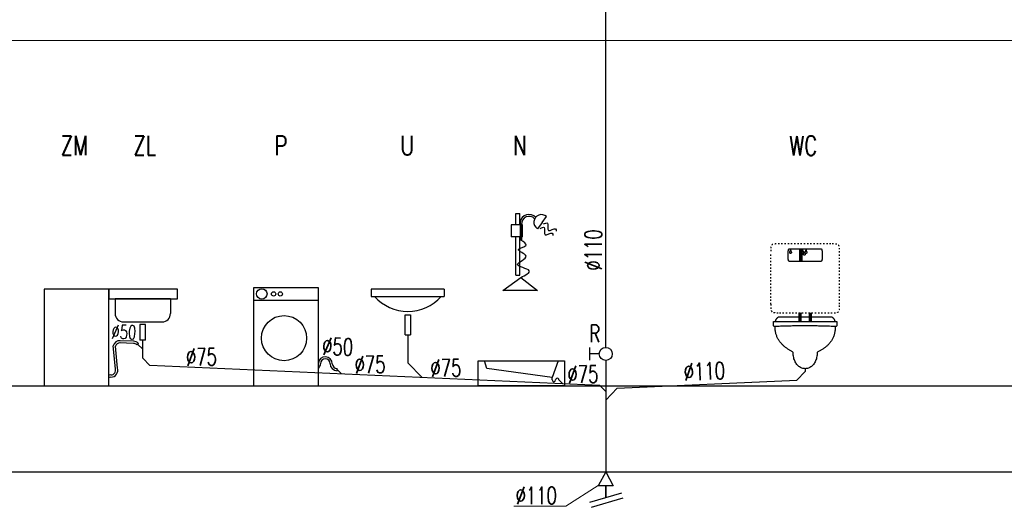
# Model space of a CAD drawing. Extents: x -220312 to -8310, y -91840 to 81907.
# Tile 117 of 128: x -86254 to -77089, y -44481 to -39949. Entities that reach past the tile are written whole.
import ezdxf

# ---------------------------------------------------------------- set-up
doc = ezdxf.new("R2010")
doc.units = 0
doc.header["$MEASUREMENT"] = 0
doc.linetypes.add('ACAD_ISO03W100', pattern=[30, 12, -18])
for name, color, linetype in [('#armatura', 7, 'Continuous'), ('_opis', 3, 'Continuous'), ('_TABELA', 7, 'Continuous')]:
    doc.layers.add(name, color=color, linetype=linetype)
for name, color, linetype, lineweight in [('#kan.san', 34, 'Continuous', 30), ('#ks', 34, 'Continuous', 30), ('IS_Kanalizacja_sanitarna_grawitacyjna', 34, 'ACAD_ISO03W100', 30), ('Istniejące stropy_Nr_Pióra__5', 7, 'Continuous', 13)]:
    doc.layers.add(name, color=color, linetype=linetype, lineweight=lineweight)
doc.styles.add('ROMANS', font='romans.shx', dxfattribs={"width": 0.85, "height": 0.11})

msp = doc.modelspace()

# ---------------------------------------------------------------- linework, layer by layer
at = {"layer": '#armatura', "color": 3, "linetype": 'Continuous', "ltscale": 0.5}
for p, q in [((-81634.9, -41856.4), (-81634.9, -41750.7)), ((-81634.9, -41750.7), (-81600.2, -41750.7)), ((-81600.2, -41856.4), (-81600.2, -41750.7)), ((-81391.9, -41835.3), (-81349.1, -41779.2)), ((-81573.2, -41856.4), (-81678.5, -41856.4)), ((-81678.5, -41856.4), (-81678.5, -41966.1)), ((-81595.2, -41829.9), (-81595.2, -41999.4)), ((-81582.4, -41852.8), (-81582.4, -41999.4)), ((-81573.2, -41966.1), (-81573.2, -41856.4)), ((-81391.9, -41835.3), (-81434.7, -41891.3)), ((-81573.2, -41966.1), (-81678.5, -41966.1)), ((-81634.9, -42322.6), (-81634.9, -41966.1)), ((-81600.2, -42322.6), (-81600.2, -41966.1)), ((-81582.4, -41999.4), (-81595.2, -41999.4)), ((-81634.9, -42322.6), (-81600.2, -42322.6)), ((-81756.4, -42465.2), (-81589.9, -42345.8)), ((-81589.9, -42345.8), (-81433.6, -42465.2)), ((-81433.6, -42465.2), (-81756.4, -42465.2))]:
    msp.add_line(p, q, dxfattribs=at)
at = {"layer": '#armatura', "color": 3, "ltscale": 0.008}
for p, q in [((-84786.3, -42452.5), (-85425.4, -42452.5)), ((-85425.4, -42452.5), (-85425.4, -42543.6)), ((-84786.3, -42543.6), (-84786.3, -42452.5)), ((-82303.1, -42452.5), (-82983.5, -42452.5)), ((-82983.5, -42452.5), (-82983.5, -42522.2)), ((-82983.5, -42522.2), (-82303.1, -42522.2)), ((-82303.1, -42452.5), (-82303.1, -42522.2)), ((-85425.4, -42543.6), (-84786.3, -42543.6)), ((-84850.8, -42543.6), (-85365.6, -42543.6)), ((-85365.6, -42543.6), (-85365.6, -42681)), ((-84850.8, -42543.6), (-84850.8, -42681)), ((-82666.4, -42879.4), (-82666.4, -42692)), ((-82666.4, -42692), (-82614.9, -42692)), ((-82614.9, -42692), (-82614.9, -42879.4)), ((-85288.6, -42758), (-84927.7, -42758)), ((-85134.3, -42781.1), (-85134.3, -42926.8)), ((-85082.7, -42781.1), (-85134.3, -42781.1)), ((-85082.7, -42926.8), (-85082.7, -42781.1)), ((-82666.4, -42879.4), (-82614.9, -42879.4)), ((-85082.7, -42926.8), (-85134.3, -42926.8))]:
    msp.add_line(p, q, dxfattribs=at)
at = {"layer": '#armatura', "color": 3}
for p, q in [((-83473.7, -42559.7), (-84078.5, -42559.7)), ((-85191.8, -42937.7), (-85325.7, -42933.2)), ((-85195.7, -42958), (-85325.5, -42953.7)), ((-85148.6, -42957.9), (-85163, -42972.3)), ((-85362.7, -43193.2), (-85382.9, -42980.9)), ((-85343.3, -43186.9), (-85362.4, -42983.1)), ((-83299.7, -43211.4), (-83299.7, -43191)), ((-81296.9, -43298.1), (-81296.9, -43275.1))]:
    msp.add_line(p, q, dxfattribs=at)
at = {"layer": '#armatura', "color": 3, "ltscale": 0.008}
msp.add_lwpolyline([(-85425.4, -42452.5), (-86025.4, -42452.5), (-86025.4, -43352.5), (-85425.4, -43352.5)], close=True, dxfattribs=at)
at = {"layer": '#armatura', "color": 3}
msp.add_lwpolyline([(-84078.5, -43352.5), (-83473.7, -43352.5), (-83473.7, -42440.8), (-84078.5, -42440.8)], close=True, dxfattribs=at)
at = {"layer": '#armatura', "color": 3, "linetype": 'Continuous', "ltscale": 0.5}
for points in [[(-81182.4, -43352.5), (-81987.3, -43352.5), (-81987.3, -43120.2), (-81182.4, -43120.2)], [(-81296.9, -43275.1), (-81906.5, -43190.9), (-81926.7, -43120.2), (-81243, -43120.2)]]:
    msp.add_lwpolyline(points, close=True, dxfattribs=at)
at = {"layer": '#armatura', "color": 3}
for centre, radius in [((-84000.4, -42497.6), 48.5), ((-83890.5, -42497.6), 19.6), ((-83828.2, -42497.6), 19.6), ((-83793, -42908.9), 209.9)]:
    msp.add_circle(centre, radius, dxfattribs=at)
at = {"layer": '#armatura', "color": 3, "linetype": 'Continuous', "ltscale": 0.5}
for centre, radius, start, end in [((-81512.4, -41843.1), 83.9, 43.41787, 170.91581), ((-81512.8, -41846.5), 70, 42.07049, 185.16329), ((-81397.3, -41831.1), 70.9, 47.06684, 238.18928)]:
    msp.add_arc(centre, radius, start, end, dxfattribs=at)
at = {"layer": '#armatura', "color": 3, "ltscale": 0.008}
for centre, radius, start, end in [((-82640.6, -42246.7), 413.7, 221.51789, 318.25744), ((-85288.6, -42681), 76.9, 180, 270), ((-84927.7, -42681), 76.9, 270, 0)]:
    msp.add_arc(centre, radius, start, end, dxfattribs=at)
at = {"layer": '#armatura', "color": 3}
for centre, radius, start, end in [((-85323.9, -42993.6), 60.4, 84.05575, 167.87723), ((-85323.9, -42993.5), 39.9, 83.82383, 164.83238), ((-85195.7, -43002.5), 44.5, 42.73591, 89.96909), ((-85195.7, -43002.4), 64.8, 43.38694, 88.29371), ((-83409, -43146.6), 64.8, 0, 176.58742), ((-83518.2, -43144.2), 64.8, 313.3348, 357.87127), ((-83409, -43146.6), 44.4, 0, 180), ((-83299.7, -43146.6), 64.8, 180, 270), ((-83299.7, -43146.6), 44.4, 180, 270), ((-85400.4, -43334.9), 83.8, 93.17525, 111.17728), ((-85405, -43206.8), 64.8, 270, 17.88564), ((-85405, -43206.8), 44.4, 270, 17.88564), ((-85403, -43333.3), 61.7, 91.89816, 116.63639), ((-81281.2, -43298.1), 15.7, 180.00003, 0.00003), ((-81249.9, -43298.1), 15.7, 0.00003, 180.00003)]:
    msp.add_arc(centre, radius, start, end, dxfattribs=at)
at = {"layer": '#armatura', "color": 3, "linetype": 'Continuous', "ltscale": 0.5}
for points in [[(-81409.7, -41888.6), (-81373, -41880.1), (-81363.2, -41949.2), (-81296.9, -41933.7), (-81291.2, -41954.8)], [(-81378.7, -41847.7), (-81342, -41839.3), (-81332.1, -41908.3), (-81265.8, -41892.8), (-81260.2, -41914)], [(-81589.9, -42345.8), (-81510.8, -42282.5), (-81619.5, -42221.9), (-81541.2, -42146.2), (-81611.9, -42085.6), (-81541.2, -42045.1), (-81588.8, -41999.4)]]:
    msp.add_spline(points, degree=3, dxfattribs=at)
at = {"layer": '#kan.san', "color": 34, "ltscale": 0.5}
for p, q in [((-82640.6, -42879.4), (-82639.8, -43138.9)), ((-85155.8, -42965.1), (-85108.5, -43012.4)), ((-85108.5, -43096.5), (-85108.5, -42926.8)), ((-85108.5, -43096.5), (-85043, -43162)), ((-80853.8, -43350.4), (-85043, -43162)), ((-82639.8, -43138.9), (-82506.6, -43276.1)), ((-80798.7, -43115.4), (-80798.7, -44152)), ((-83299.7, -43202), (-83259.5, -43242.2)), ((-78943, -43219.7), (-79020, -43299.4)), ((-78943, -43193.1), (-78943, -43219.7)), ((-81234.2, -43298.1), (-81197.4, -43335)), ((-80692.7, -43374.6), (-79020, -43299.4)), ((-80798.7, -43405.6), (-80853.8, -43350.4)), ((-80692.7, -43374.6), (-80798.7, -43484.2))]:
    msp.add_line(p, q, dxfattribs=at)
at = {"layer": '#kan.san', "color": 34}
for p, q in [((-80951, -42995.2), (-80951, -43115.2)), ((-80858.8, -43055.2), (-80951, -43055.2)), ((-80798.7, -44390.1), (-80798.7, -44282))]:
    msp.add_line(p, q, dxfattribs=at)
at = {"layer": '#kan.san', "color": 3, "lineweight": -3, "ltscale": 0.01, "const_width": 32}
for points in [[(-78983, -42081.1), (-78983, -42193.1)], [(-78991, -42673.1), (-78991, -42753.1)], [(-78895, -42673.1), (-78895, -42753.1)]]:
    msp.add_lwpolyline(points, dxfattribs=at)
at = {"layer": '#kan.san', "color": 34}
msp.add_circle((-80798.7, -43055.2), 60.2, dxfattribs=at)
at = {"layer": '#kan.san', "color": 3, "linetype": 'ACAD_ISO03W100', "lineweight": -3}
for points, knots in [([(-79183, -42033.1), (-79189.6, -42033.1), (-79201.7, -42033), (-79218.1, -42033.4), (-79231.3, -42034.3), (-79241.8, -42036.4), (-79250.1, -42040), (-79256, -42046), (-79259.7, -42054.2), (-79261.7, -42064.7), (-79262.7, -42077.9), (-79263, -42094.4), (-79263, -42106.4), (-79263, -42113.1)], [0, 0, 0, 0, 0.01243432, 0.02261803, 0.03080098, 0.03729996, 0.0425926, 0.04742706, 0.0527197, 0.05921868, 0.06740164, 0.07758535, 0.09001967, 0.09001967, 0.09001967, 0.09001967]), ([(-78623, -42113.1), (-78623, -42106.4), (-78623, -42094.4), (-78623.3, -42077.9), (-78624.3, -42064.7), (-78626.3, -42054.2), (-78629.9, -42046), (-78635.9, -42040), (-78644.1, -42036.4), (-78654.6, -42034.3), (-78667.9, -42033.4), (-78684.3, -42033), (-78696.4, -42033.1), (-78703, -42033.1)], [0, 0, 0, 0, 0.01243432, 0.02261803, 0.03080098, 0.03729996, 0.0425926, 0.04742706, 0.0527197, 0.05921868, 0.06740164, 0.07758535, 0.09001967, 0.09001967, 0.09001967, 0.09001967]), ([(-79263, -42593.1), (-79263, -42599.7), (-79263, -42611.8), (-79262.7, -42628.2), (-79261.7, -42641.4), (-79259.7, -42651.9), (-79256, -42660.1), (-79250.1, -42666.1), (-79241.8, -42669.8), (-79231.3, -42671.8), (-79218.1, -42672.8), (-79201.7, -42673.1), (-79189.6, -42673.1), (-79183, -42673.1)], [0, 0, 0, 0, 0.01243432, 0.02261803, 0.03080098, 0.03729996, 0.0425926, 0.04742706, 0.0527197, 0.05921868, 0.06740164, 0.07758535, 0.09001967, 0.09001967, 0.09001967, 0.09001967]), ([(-78703, -42673.1), (-78696.4, -42673.1), (-78684.3, -42673.1), (-78667.9, -42672.8), (-78654.6, -42671.8), (-78644.1, -42669.8), (-78635.9, -42666.1), (-78629.9, -42660.1), (-78626.3, -42651.9), (-78624.3, -42641.4), (-78623.3, -42628.2), (-78623, -42611.8), (-78623, -42599.7), (-78623, -42593.1)], [0, 0, 0, 0, 0.01243432, 0.02261803, 0.03080098, 0.03729996, 0.0425926, 0.04742706, 0.0527197, 0.05921868, 0.06740164, 0.07758535, 0.09001967, 0.09001967, 0.09001967, 0.09001967]), ([(-79183, -42673.1), (-79169, -42673.1), (-79142.1, -42673.1), (-79102.8, -42673.1), (-79065.3, -42673.1), (-79028.5, -42673.1), (-78991.4, -42673.1), (-78952.8, -42673.1), (-78911.7, -42673.1), (-78866.9, -42673.1), (-78817.5, -42673.1), (-78762.4, -42673.1), (-78723.5, -42673.1), (-78703, -42673.1)], [0, 0, 0, 0, 0.0261458, 0.0504884, 0.073704, 0.0964688, 0.1194591, 0.1433509, 0.1688204, 0.196544, 0.2271976, 0.2614576, 0.3, 0.3, 0.3, 0.3])]:
    msp.add_open_spline(points, degree=3, knots=knots, dxfattribs=at)
for points in [[(-78703, -42033.1), (-78717.5, -42033.1), (-78746.6, -42033.1), (-78790.3, -42033.1), (-78833.9, -42033.1), (-78877.5, -42033.1), (-78921.2, -42033.1), (-78964.8, -42033.1), (-79008.4, -42033.1), (-79052.1, -42033.1), (-79095.7, -42033.1), (-79139.3, -42033.1), (-79168.4, -42033.1), (-79183, -42033.1)], [(-79263, -42593.1), (-79263, -42578.5), (-79263, -42549.4), (-79263, -42505.8), (-79263, -42462.1), (-79263, -42418.5), (-79263, -42374.9), (-79263, -42331.2), (-79263, -42287.6), (-79263, -42244), (-79263, -42200.3), (-79263, -42156.7), (-79263, -42127.6), (-79263, -42113.1)], [(-78623, -42593.1), (-78623, -42578.5), (-78623, -42549.4), (-78623, -42505.8), (-78623, -42462.1), (-78623, -42418.5), (-78623, -42374.9), (-78623, -42331.2), (-78623, -42287.6), (-78623, -42244), (-78623, -42200.3), (-78623, -42156.7), (-78623, -42127.6), (-78623, -42113.1)]]:
    msp.add_open_spline(points, degree=3, dxfattribs=at)
at = {"layer": '#kan.san', "color": 3, "lineweight": -3, "ltscale": 0.01}
for points, knots in [([(-79071, -42081.1), (-79073.6, -42081.1), (-79078.5, -42081.1), (-79085, -42081.2), (-79090.3, -42081.6), (-79094.5, -42082.4), (-79097.8, -42083.8), (-79100.2, -42086.2), (-79101.7, -42089.5), (-79102.5, -42093.7), (-79102.9, -42099), (-79103, -42105.6), (-79103, -42110.4), (-79103, -42113.1)], [0, 0, 0, 0, 0.00497373, 0.00904721, 0.01232039, 0.01491998, 0.01703704, 0.01897083, 0.02108788, 0.02368747, 0.02696065, 0.03103414, 0.03600787, 0.03600787, 0.03600787, 0.03600787]), ([(-79103, -42113.1), (-79103, -42115.1), (-79103, -42118.7), (-79103, -42123.8), (-79103, -42128.1), (-79103, -42131.9), (-79103, -42135.4), (-79103, -42138.7), (-79103, -42142.2), (-79103, -42146), (-79103, -42150.3), (-79103, -42155.4), (-79103, -42159.1), (-79103, -42161.1)], [0, 0, 0, 0, 0.00374155, 0.00687453, 0.00953418, 0.01185575, 0.01397446, 0.01602554, 0.01814425, 0.02046582, 0.02312547, 0.02625845, 0.03, 0.03, 0.03, 0.03]), ([(-79087, -42113.1), (-79087, -42112.3), (-79086.8, -42110.8), (-79086.3, -42108.7), (-79085.5, -42106.5), (-79084.6, -42104.3), (-79083.5, -42102.1), (-79082.4, -42100), (-79081.4, -42097.8), (-79080.4, -42095.6), (-79079.6, -42093.5), (-79079.1, -42091.3), (-79079, -42089.8), (-79079, -42089.1)], [0, 0, 0, 0, 0.0013686, 0.00276912, 0.00421381, 0.00569952, 0.00721335, 0.0087371, 0.01025093, 0.01173665, 0.01318133, 0.01458185, 0.01595045, 0.01595045, 0.01595045, 0.01595045]), ([(-79079, -42121.1), (-79079.6, -42121.1), (-79080.9, -42121), (-79082.6, -42120.4), (-79083.9, -42119.7), (-79084.9, -42118.7), (-79085.7, -42117.6), (-79086.2, -42116.6), (-79086.6, -42115.5), (-79086.8, -42114.6), (-79086.9, -42113.8), (-79087, -42113.4), (-79087, -42113.1), (-79087, -42113.1)], [0, 0, 0, 0, 0.001248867, 0.002315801, 0.003260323, 0.004126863, 0.004939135, 0.005700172, 0.006396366, 0.007002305, 0.007484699, 0.007805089, 0.007921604, 0.007921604, 0.007921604, 0.007921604]), ([(-79079, -42089.1), (-79079, -42089.8), (-79078.8, -42091.3), (-79078.3, -42093.5), (-79077.5, -42095.6), (-79076.6, -42097.8), (-79075.5, -42100), (-79074.4, -42102.1), (-79073.4, -42104.3), (-79072.4, -42106.5), (-79071.6, -42108.7), (-79071.1, -42110.8), (-79071, -42112.3), (-79071, -42113.1)], [0, 0, 0, 0, 0.0013686, 0.00276912, 0.00421381, 0.00569952, 0.00721335, 0.0087371, 0.01025093, 0.01173665, 0.01318133, 0.01458185, 0.01595045, 0.01595045, 0.01595045, 0.01595045]), ([(-79071, -42113.1), (-79071, -42113.1), (-79071, -42113.4), (-79071, -42113.8), (-79071.1, -42114.6), (-79071.4, -42115.5), (-79071.7, -42116.6), (-79072.3, -42117.6), (-79073, -42118.7), (-79074.1, -42119.7), (-79075.4, -42120.4), (-79077.1, -42121), (-79078.3, -42121.1), (-79079, -42121.1)], [0, 0, 0, 0, 0.000116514, 0.000436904, 0.000919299, 0.001525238, 0.002221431, 0.002982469, 0.003794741, 0.004661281, 0.005605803, 0.006672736, 0.007921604, 0.007921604, 0.007921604, 0.007921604]), ([(-78815, -42081.1), (-78823.2, -42081.1), (-78838.9, -42081.1), (-78861.4, -42081.1), (-78882.2, -42081.1), (-78901.9, -42081.1), (-78921.4, -42081.1), (-78941.3, -42081.1), (-78962.4, -42081.1), (-78985.3, -42081.1), (-79010.8, -42081.1), (-79039.7, -42081.1), (-79060.1, -42081.1), (-79071, -42081.1)], [0, 0, 0, 0, 0.015447, 0.0293614, 0.0421938, 0.0543952, 0.0664162, 0.0787077, 0.0917205, 0.1059053, 0.121713, 0.1395943, 0.16, 0.16, 0.16, 0.16]), ([(-78975, -42113.1), (-78975, -42112.3), (-78974.8, -42110.8), (-78974.3, -42108.7), (-78973.5, -42106.5), (-78972.6, -42104.3), (-78971.5, -42102.1), (-78970.4, -42100), (-78969.4, -42097.8), (-78968.4, -42095.6), (-78967.6, -42093.5), (-78967.1, -42091.3), (-78967, -42089.8), (-78967, -42089.1)], [0, 0, 0, 0, 0.0013686, 0.00276912, 0.00421381, 0.00569952, 0.00721335, 0.0087371, 0.01025093, 0.01173665, 0.01318133, 0.01458185, 0.01595045, 0.01595045, 0.01595045, 0.01595045]), ([(-78967, -42121.1), (-78967.6, -42121.1), (-78968.9, -42121), (-78970.6, -42120.4), (-78971.9, -42119.7), (-78972.9, -42118.7), (-78973.7, -42117.6), (-78974.2, -42116.6), (-78974.6, -42115.5), (-78974.8, -42114.6), (-78974.9, -42113.8), (-78975, -42113.4), (-78975, -42113.1), (-78975, -42113.1)], [0, 0, 0, 0, 0.001248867, 0.002315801, 0.003260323, 0.004126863, 0.004939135, 0.005700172, 0.006396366, 0.007002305, 0.007484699, 0.007805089, 0.007921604, 0.007921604, 0.007921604, 0.007921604]), ([(-78967, -42089.1), (-78967, -42089.8), (-78966.8, -42091.3), (-78966.3, -42093.5), (-78965.5, -42095.6), (-78964.6, -42097.8), (-78963.5, -42100), (-78962.4, -42102.1), (-78961.4, -42104.3), (-78960.4, -42106.5), (-78959.6, -42108.7), (-78959.1, -42110.8), (-78959, -42112.3), (-78959, -42113.1)], [0, 0, 0, 0, 0.0013686, 0.00276912, 0.00421381, 0.00569952, 0.00721335, 0.0087371, 0.01025093, 0.01173665, 0.01318133, 0.01458185, 0.01595045, 0.01595045, 0.01595045, 0.01595045]), ([(-78959, -42113.1), (-78959, -42113.1), (-78959, -42113.4), (-78959, -42113.8), (-78959.1, -42114.6), (-78959.4, -42115.5), (-78959.7, -42116.6), (-78960.3, -42117.6), (-78961, -42118.7), (-78962.1, -42119.7), (-78963.4, -42120.4), (-78965.1, -42121), (-78966.3, -42121.1), (-78967, -42121.1)], [0, 0, 0, 0, 0.000116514, 0.000436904, 0.000919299, 0.001525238, 0.002221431, 0.002982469, 0.003794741, 0.004661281, 0.005605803, 0.006672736, 0.007921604, 0.007921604, 0.007921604, 0.007921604]), ([(-78959, -42129.1), (-78959, -42128.3), (-78958.8, -42126.8), (-78958.3, -42124.7), (-78957.5, -42122.5), (-78956.6, -42120.3), (-78955.5, -42118.1), (-78954.4, -42116), (-78953.4, -42113.8), (-78952.4, -42111.6), (-78951.6, -42109.5), (-78951.1, -42107.3), (-78951, -42105.8), (-78951, -42105.1)], [0, 0, 0, 0, 0.0013686, 0.00276912, 0.00421381, 0.00569952, 0.00721335, 0.0087371, 0.01025093, 0.01173665, 0.01318133, 0.01458185, 0.01595045, 0.01595045, 0.01595045, 0.01595045]), ([(-78951, -42137.1), (-78951.6, -42137.1), (-78952.9, -42137), (-78954.6, -42136.4), (-78955.9, -42135.7), (-78956.9, -42134.7), (-78957.7, -42133.6), (-78958.2, -42132.6), (-78958.6, -42131.5), (-78958.8, -42130.6), (-78958.9, -42129.8), (-78959, -42129.4), (-78959, -42129.1), (-78959, -42129.1)], [0, 0, 0, 0, 0.001248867, 0.002315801, 0.003260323, 0.004126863, 0.004939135, 0.005700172, 0.006396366, 0.007002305, 0.007484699, 0.007805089, 0.007921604, 0.007921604, 0.007921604, 0.007921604]), ([(-78951, -42105.1), (-78951, -42105.8), (-78950.8, -42107.3), (-78950.3, -42109.5), (-78949.5, -42111.6), (-78948.6, -42113.8), (-78947.5, -42116), (-78946.4, -42118.1), (-78945.4, -42120.3), (-78944.4, -42122.5), (-78943.6, -42124.7), (-78943.1, -42126.8), (-78943, -42128.3), (-78943, -42129.1)], [0, 0, 0, 0, 0.0013686, 0.00276912, 0.00421381, 0.00569952, 0.00721335, 0.0087371, 0.01025093, 0.01173665, 0.01318133, 0.01458185, 0.01595045, 0.01595045, 0.01595045, 0.01595045]), ([(-78943, -42129.1), (-78943, -42129.1), (-78943, -42129.4), (-78943, -42129.8), (-78943.1, -42130.6), (-78943.4, -42131.5), (-78943.7, -42132.6), (-78944.3, -42133.6), (-78945, -42134.7), (-78946.1, -42135.7), (-78947.4, -42136.4), (-78949.1, -42137), (-78950.3, -42137.1), (-78951, -42137.1)], [0, 0, 0, 0, 0.000116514, 0.000436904, 0.000919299, 0.001525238, 0.002221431, 0.002982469, 0.003794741, 0.004661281, 0.005605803, 0.006672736, 0.007921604, 0.007921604, 0.007921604, 0.007921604]), ([(-78943, -42113.1), (-78943, -42112.3), (-78942.8, -42110.8), (-78942.3, -42108.7), (-78941.5, -42106.5), (-78940.6, -42104.3), (-78939.5, -42102.1), (-78938.4, -42100), (-78937.4, -42097.8), (-78936.4, -42095.6), (-78935.6, -42093.5), (-78935.1, -42091.3), (-78935, -42089.8), (-78935, -42089.1)], [0, 0, 0, 0, 0.0013686, 0.00276912, 0.00421381, 0.00569952, 0.00721335, 0.0087371, 0.01025093, 0.01173665, 0.01318133, 0.01458185, 0.01595045, 0.01595045, 0.01595045, 0.01595045]), ([(-78935, -42121.1), (-78935.6, -42121.1), (-78936.9, -42121), (-78938.6, -42120.4), (-78939.9, -42119.7), (-78940.9, -42118.7), (-78941.7, -42117.6), (-78942.2, -42116.6), (-78942.6, -42115.5), (-78942.8, -42114.6), (-78942.9, -42113.8), (-78943, -42113.4), (-78943, -42113.1), (-78943, -42113.1)], [0, 0, 0, 0, 0.001248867, 0.002315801, 0.003260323, 0.004126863, 0.004939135, 0.005700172, 0.006396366, 0.007002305, 0.007484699, 0.007805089, 0.007921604, 0.007921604, 0.007921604, 0.007921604]), ([(-78935, -42089.1), (-78935, -42089.8), (-78934.8, -42091.3), (-78934.3, -42093.5), (-78933.5, -42095.6), (-78932.6, -42097.8), (-78931.5, -42100), (-78930.4, -42102.1), (-78929.4, -42104.3), (-78928.4, -42106.5), (-78927.6, -42108.7), (-78927.1, -42110.8), (-78927, -42112.3), (-78927, -42113.1)], [0, 0, 0, 0, 0.0013686, 0.00276912, 0.00421381, 0.00569952, 0.00721335, 0.0087371, 0.01025093, 0.01173665, 0.01318133, 0.01458185, 0.01595045, 0.01595045, 0.01595045, 0.01595045]), ([(-78927, -42113.1), (-78927, -42113.1), (-78927, -42113.4), (-78927, -42113.8), (-78927.1, -42114.6), (-78927.4, -42115.5), (-78927.7, -42116.6), (-78928.3, -42117.6), (-78929, -42118.7), (-78930.1, -42119.7), (-78931.4, -42120.4), (-78933.1, -42121), (-78934.3, -42121.1), (-78935, -42121.1)], [0, 0, 0, 0, 0.000116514, 0.000436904, 0.000919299, 0.001525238, 0.002221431, 0.002982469, 0.003794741, 0.004661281, 0.005605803, 0.006672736, 0.007921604, 0.007921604, 0.007921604, 0.007921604]), ([(-78783, -42113.1), (-78783, -42110.4), (-78783, -42105.6), (-78783.1, -42099), (-78783.5, -42093.7), (-78784.3, -42089.5), (-78785.8, -42086.2), (-78788.1, -42083.8), (-78791.4, -42082.4), (-78795.6, -42081.6), (-78800.9, -42081.2), (-78807.5, -42081.1), (-78812.3, -42081.1), (-78815, -42081.1)], [0, 0, 0, 0, 0.00497373, 0.00904721, 0.01232039, 0.01491998, 0.01703704, 0.01897083, 0.02108788, 0.02368747, 0.02696065, 0.03103414, 0.03600787, 0.03600787, 0.03600787, 0.03600787]), ([(-78783, -42161.1), (-78783, -42159.1), (-78783, -42155.4), (-78783, -42150.3), (-78783, -42146), (-78783, -42142.2), (-78783, -42138.7), (-78783, -42135.4), (-78783, -42131.9), (-78783, -42128.1), (-78783, -42123.8), (-78783, -42118.7), (-78783, -42115.1), (-78783, -42113.1)], [0, 0, 0, 0, 0.00374155, 0.00687453, 0.00953418, 0.01185575, 0.01397446, 0.01602554, 0.01814425, 0.02046582, 0.02312547, 0.02625845, 0.03, 0.03, 0.03, 0.03]), ([(-79103, -42161.1), (-79103, -42163.7), (-79103, -42168.5), (-79102.9, -42175.1), (-79102.5, -42180.4), (-79101.7, -42184.6), (-79100.2, -42187.9), (-79097.8, -42190.3), (-79094.5, -42191.7), (-79090.3, -42192.5), (-79085, -42192.9), (-79078.5, -42193.1), (-79073.6, -42193.1), (-79071, -42193.1)], [0, 0, 0, 0, 0.00497373, 0.00904721, 0.01232039, 0.01491998, 0.01703704, 0.01897083, 0.02108788, 0.02368747, 0.02696065, 0.03103414, 0.03600787, 0.03600787, 0.03600787, 0.03600787]), ([(-79071, -42193.1), (-79061.7, -42193.1), (-79044.5, -42193.1), (-79020.5, -42193.1), (-78999.8, -42193.1), (-78981.2, -42193.1), (-78963.6, -42193.1), (-78945.7, -42193.1), (-78926.4, -42193.1), (-78904.6, -42193.1), (-78879.2, -42193.1), (-78848.9, -42193.1), (-78826.9, -42193.1), (-78815, -42193.1)], [0, 0, 0, 0, 0.0174756, 0.0322014, 0.0448986, 0.0562885, 0.0670924, 0.0780316, 0.0898272, 0.1032006, 0.118873, 0.1375657, 0.16, 0.16, 0.16, 0.16]), ([(-78815, -42193.1), (-78812.3, -42193.1), (-78807.5, -42193.1), (-78800.9, -42192.9), (-78795.6, -42192.5), (-78791.4, -42191.7), (-78788.1, -42190.3), (-78785.8, -42187.9), (-78784.3, -42184.6), (-78783.5, -42180.4), (-78783.1, -42175.1), (-78783, -42168.5), (-78783, -42163.7), (-78783, -42161.1)], [0, 0, 0, 0, 0.00497373, 0.00904721, 0.01232039, 0.01491998, 0.01703704, 0.01897083, 0.02108788, 0.02368747, 0.02696065, 0.03103414, 0.03600787, 0.03600787, 0.03600787, 0.03600787]), ([(-79239, -42777.1), (-79239, -42775.1), (-79239, -42771.4), (-79238.9, -42766.5), (-79238.7, -42762.6), (-79238.3, -42759.4), (-79237.6, -42757), (-79236.5, -42755.2), (-79234.8, -42754.1), (-79232.7, -42753.4), (-79230, -42753.1), (-79226.7, -42753.1), (-79224.3, -42753.1), (-79223, -42753.1)], [0, 0, 0, 0, 0.00373029, 0.00678483, 0.00923453, 0.01115929, 0.01266213, 0.01389468, 0.0150707, 0.01640714, 0.0180515, 0.02008909, 0.02257596, 0.02257596, 0.02257596, 0.02257596]), ([(-79223, -42801.1), (-79224.3, -42801.1), (-79226.7, -42801), (-79230.1, -42800.4), (-79232.8, -42799.4), (-79234.9, -42798), (-79236.5, -42796.1), (-79237.6, -42793.9), (-79238.3, -42791.2), (-79238.7, -42788.2), (-79238.9, -42784.9), (-79239, -42781.1), (-79239, -42778.4), (-79239, -42777.1)], [0, 0, 0, 0, 0.00248994, 0.00455969, 0.00630389, 0.00784182, 0.00930989, 0.01083532, 0.01251079, 0.01439096, 0.01650323, 0.01885919, 0.0214625, 0.0214625, 0.0214625, 0.0214625]), ([(-79183, -42713.1), (-79184.4, -42713.1), (-79187.4, -42713.3), (-79191.8, -42714.5), (-79196, -42716.4), (-79200.2, -42719), (-79204.2, -42722.2), (-79208, -42726), (-79211.6, -42730.5), (-79214.9, -42735.4), (-79218, -42740.8), (-79220.7, -42746.8), (-79222.3, -42750.9), (-79223, -42753.1)], [0, 0, 0, 0, 0.00273444, 0.00552909, 0.00843059, 0.01147167, 0.01467318, 0.01804667, 0.02159691, 0.02532386, 0.02922438, 0.03329349, 0.03752535, 0.03752535, 0.03752535, 0.03752535]), ([(-79223, -42753.1), (-79204.9, -42753.1), (-79168.8, -42753.1), (-79115, -42753.1), (-79061.7, -42753.1), (-79009, -42753.1), (-78957, -42753.1), (-78905.7, -42753.1), (-78855.3, -42753.1), (-78805.8, -42753.1), (-78757.3, -42753.1), (-78709.8, -42753.1), (-78678.4, -42753.1), (-78663, -42753.1)], [0, 0, 0, 0, 0.0339594, 0.0676258, 0.1009542, 0.1338993, 0.1664162, 0.1984598, 0.229985, 0.2609467, 0.2912998, 0.3209992, 0.35, 0.35, 0.35, 0.35]), ([(-78663, -42801.1), (-78680.4, -42800.3), (-78715, -42799), (-78766.9, -42797.4), (-78818.4, -42796.2), (-78869.6, -42795.4), (-78920.5, -42795), (-78971.3, -42795), (-79021.8, -42795.4), (-79072.2, -42796.2), (-79122.6, -42797.4), (-79172.8, -42799), (-79206.3, -42800.3), (-79223, -42801.1)], [0, 0, 0, 0, 0.0326306, 0.0650275, 0.0972149, 0.1292172, 0.1610589, 0.1927644, 0.2243581, 0.2558647, 0.2873085, 0.3187141, 0.350106, 0.350106, 0.350106, 0.350106]), ([(-78703, -42713.1), (-78725, -42713.1), (-78764.5, -42713.1), (-78817.8, -42713.1), (-78860.3, -42713.1), (-78895.2, -42713.1), (-78925.6, -42713.1), (-78954.6, -42713.1), (-78985.3, -42713.1), (-79021, -42713.1), (-79064.7, -42713.1), (-79119.6, -42713.1), (-79160.3, -42713.1), (-79183, -42713.1)], [0, 0, 0, 0, 0.0413599, 0.0740195, 0.0999399, 0.1210819, 0.1394065, 0.1568745, 0.175447, 0.1970849, 0.2237491, 0.2574005, 0.3, 0.3, 0.3, 0.3]), ([(-78663, -42753.1), (-78663.7, -42750.9), (-78665.2, -42746.8), (-78668, -42740.8), (-78671, -42735.4), (-78674.4, -42730.5), (-78678, -42726), (-78681.8, -42722.2), (-78685.8, -42719), (-78689.9, -42716.4), (-78694.2, -42714.5), (-78698.6, -42713.3), (-78701.5, -42713.1), (-78703, -42713.1)], [0, 0, 0, 0, 0.00423186, 0.00830097, 0.01220149, 0.01592844, 0.01947867, 0.02285217, 0.02605368, 0.02909475, 0.03199625, 0.03479091, 0.03752535, 0.03752535, 0.03752535, 0.03752535]), ([(-78663, -42753.1), (-78661.7, -42753.1), (-78659.2, -42753.1), (-78656, -42753.1), (-78653.3, -42753.4), (-78651.1, -42754.1), (-78649.5, -42755.2), (-78648.3, -42757), (-78647.6, -42759.4), (-78647.2, -42762.6), (-78647, -42766.5), (-78647, -42771.4), (-78647, -42775.1), (-78647, -42777.1)], [0, 0, 0, 0, 0.00248688, 0.00452447, 0.00616882, 0.00750526, 0.00868128, 0.00991384, 0.01141668, 0.01334144, 0.01579113, 0.01884568, 0.02257596, 0.02257596, 0.02257596, 0.02257596]), ([(-78647, -42777.1), (-78647, -42778.4), (-78647, -42781.1), (-78647, -42784.9), (-78647.3, -42788.2), (-78647.7, -42791.2), (-78648.4, -42793.9), (-78649.5, -42796.1), (-78651.1, -42798), (-78653.2, -42799.4), (-78655.9, -42800.4), (-78659.2, -42801), (-78661.7, -42801.1), (-78663, -42801.1)], [0, 0, 0, 0, 0.00260332, 0.00495928, 0.00707154, 0.00895171, 0.01062718, 0.01215261, 0.01362068, 0.01515861, 0.01690281, 0.01897256, 0.0214625, 0.0214625, 0.0214625, 0.0214625]), ([(-79055, -43041.1), (-79062.3, -43036.7), (-79077.1, -43027.7), (-79099, -43013.8), (-79120.5, -42998.7), (-79141.1, -42982.3), (-79160.4, -42964.1), (-79178, -42943.9), (-79193.4, -42921.2), (-79206.1, -42895.7), (-79215.7, -42867.2), (-79221.7, -42835.3), (-79223, -42812.8), (-79223, -42801.1)], [0, 0, 0, 0, 0.0160517, 0.0323232, 0.0487165, 0.0651746, 0.0817004, 0.0983761, 0.11538, 0.1329948, 0.1516015, 0.1716595, 0.193675, 0.193675, 0.193675, 0.193675]), ([(-78663, -42801.1), (-78663, -42812.8), (-78664.1, -42835.2), (-78669.6, -42867.1), (-78678.6, -42895.6), (-78690.6, -42921.1), (-78705.3, -42943.9), (-78722.3, -42964.2), (-78741.4, -42982.4), (-78762.1, -42998.9), (-78784.2, -43013.9), (-78807.2, -43027.9), (-78823, -43036.7), (-78831, -43041.1)], [0, 0, 0, 0, 0.022009, 0.0420139, 0.0604947, 0.0779125, 0.0946803, 0.1111371, 0.1275324, 0.1440256, 0.1606965, 0.1775602, 0.1945849, 0.1945849, 0.1945849, 0.1945849]), ([(-78943, -43193.1), (-78948.1, -43193.1), (-78958.4, -43192.1), (-78973.5, -43188), (-78988.1, -43181.2), (-79001.8, -43171.8), (-79014.6, -43159.9), (-79026.1, -43145.6), (-79036, -43129), (-79044.2, -43110.1), (-79050.3, -43088.9), (-79054.2, -43065.7), (-79055, -43049.5), (-79055, -43041.1)], [0, 0, 0, 0, 0.009558, 0.0192606, 0.0292323, 0.0395805, 0.0504023, 0.0617905, 0.0738385, 0.0866453, 0.1003171, 0.1149697, 0.1307285, 0.1307285, 0.1307285, 0.1307285]), ([(-78831, -43041.1), (-78831, -43049.5), (-78831.8, -43065.7), (-78835.6, -43088.9), (-78841.8, -43110.1), (-78849.9, -43129), (-78859.9, -43145.6), (-78871.4, -43159.9), (-78884.1, -43171.8), (-78897.9, -43181.2), (-78912.5, -43188), (-78927.6, -43192.1), (-78937.9, -43193.1), (-78943, -43193.1)], [0, 0, 0, 0, 0.0157588, 0.0304114, 0.0440832, 0.05689, 0.068938, 0.0803261, 0.091148, 0.1014962, 0.1114679, 0.1211705, 0.1307285, 0.1307285, 0.1307285, 0.1307285])]:
    msp.add_open_spline(points, degree=3, knots=knots, dxfattribs=at)
at = {"layer": '#ks', "lineweight": 35}
msp.add_line((-80798.7, -44282), (-80798.7, -44390.1), dxfattribs=at)
for p, q in [((-92186.3, -43352.5), (-54348.3, -43352.5)), ((-92426.3, -44152), (-54348.3, -44152))]:
    msp.add_line(p, q)
at = {"layer": '_opis', "color": 7, "lineweight": 30}
for p, q in [((-80798.7, -44152), (-80868.1, -44282)), ((-80798.7, -44152), (-80729.2, -44282)), ((-80729.2, -44282), (-80868.1, -44282))]:
    msp.add_line(p, q, dxfattribs=at)
at = {"layer": '_opis', "color": 7, "lineweight": 0}
for p, q in [((-80868.1, -44280.2), (-81171.5, -44472.2)), ((-81171.5, -44472.2), (-81653.3, -44472.2))]:
    msp.add_line(p, q, dxfattribs=at)
at = {"layer": '_TABELA', "color": 7}
for p, q in [((-80947, -44433.5), (-80650.3, -44346.7)), ((-80933, -44481.5), (-80636.3, -44394.7))]:
    msp.add_line(p, q, dxfattribs=at)
at = {"layer": 'IS_Kanalizacja_sanitarna_grawitacyjna', "linetype": 'ByBlock'}
msp.add_line((-80798.7, -42995.1), (-80798.7, -35300.7), dxfattribs=at)
at = {"layer": 'Istniejące stropy_Nr_Pióra__5', "linetype": 'Continuous'}
msp.add_line((-54348.3, -40142.5), (-92186.3, -40142.5), dxfattribs=at)

# ---------------------------------------------------------------- texts
at = {"layer": '#armatura', "color": 3, "style": 'ROMANS', "width": 0.75}
for s, p in [('ZM', (-85872.5, -41209.2)), ('ZL', (-85196.5, -41209.2)), ('P', (-83882.6, -41209.2)), ('N', (-81662.6, -41209.2)), ('WC', (-79091, -41209.8))]:
    msp.add_text(s, height=180, dxfattribs=at).set_placement(p)
at = {"layer": '#armatura', "color": 3, "style": 'ROMANS', "text_generation_flag": 2, "width": 0.75}
msp.add_text('U', height=180, dxfattribs=at).set_placement((-82582.4, -41209.2))
at = {"layer": '#armatura', "color": 3, "style": 'ROMANS', "width": 0.7}
for s, height, rotation, p in [('%%C50', 128, 357.42927, (-85402.2, -42911)), ('%%C50', 160, 357.98105, (-83440.8, -43062.7)), ('%%C75', 160, 1.03608, (-84704.6, -43166.5)), ('%%C75', 160, 1.03608, (-83135.3, -43237.1)), ('%%C75', 160, 1.03608, (-82429.3, -43268.8)), ('%%C75', 160, 1.03608, (-81153.9, -43327.7)), ('%%C110', 160, 2.37794, (-80069.6, -43304.9))]:
    msp.add_text(s, height=height, rotation=rotation, dxfattribs=at).set_placement(p)
at = {"layer": '_TABELA', "color": 3, "style": 'ROMANS', "width": 0.7}
msp.add_text('%%C110  ', height=160, rotation=90, dxfattribs=at).set_placement((-80834.2, -42281.2))
at = {"layer": '_TABELA', "color": 7, "style": 'ROMANS', "width": 0.7}
for s, p in [('R', (-80951.2, -42946.2)), ('%%C110', (-81637.9, -44451.8))]:
    msp.add_text(s, height=160, dxfattribs=at).set_placement(p)

doc.saveas('drawing.dxf')
